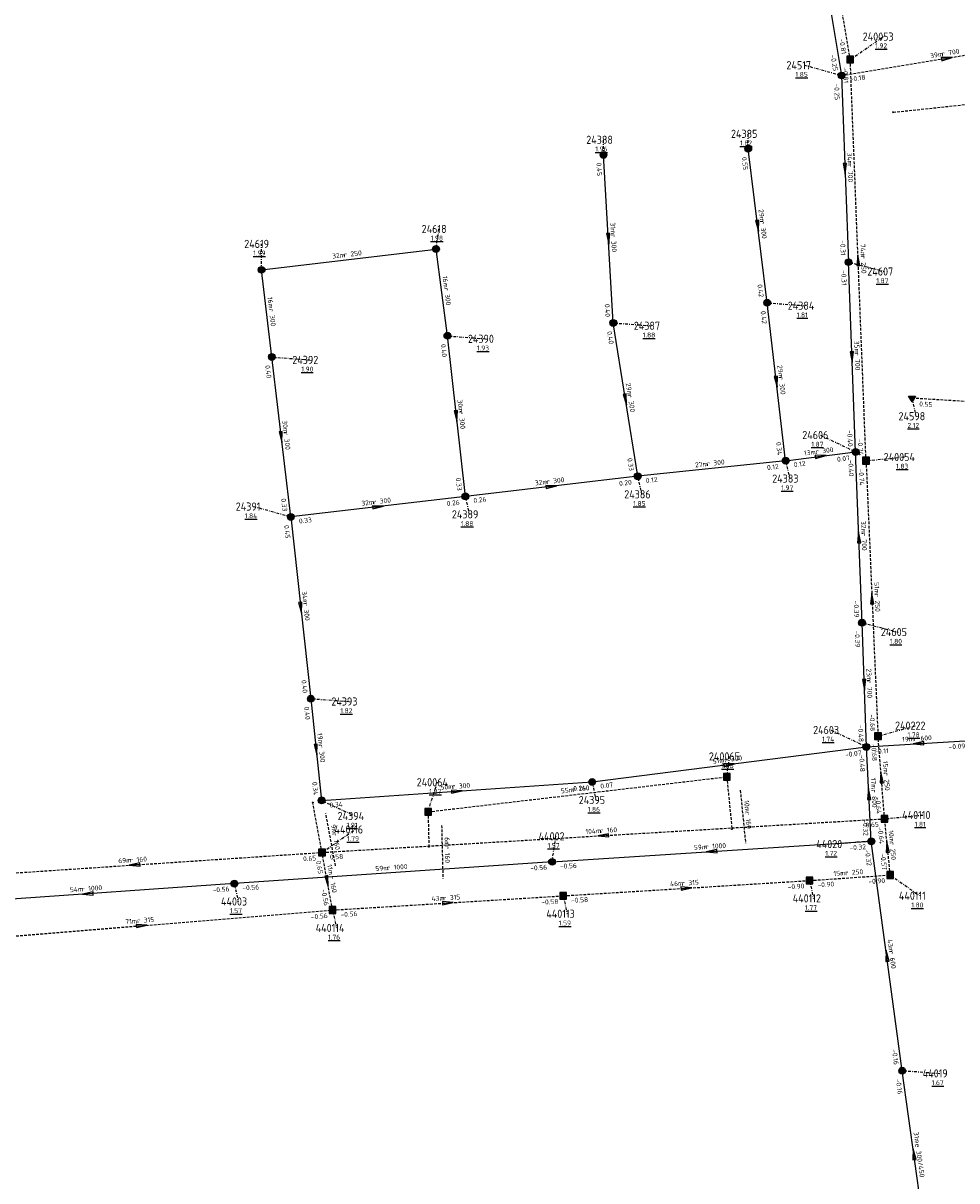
# Model space of a CAD drawing. Extents: x 188323 to 208361, y 565368 to 574910.
# Tile 205 of 256: x 203949 to 204121, y 569151 to 569365. Entities that reach past the tile are written whole.
import ezdxf

# ---------------------------------------------------------------- set-up
doc = ezdxf.new("R2010")
doc.units = 0
doc.linetypes.add('DASHDOT', pattern=[1, 0.5, -0.25, 0, -0.25])
doc.linetypes.add('DASHED', pattern=[0.75, 0.5, -0.25])
doc.layers.get('0').update_dxf_attribs({"linetype": 'CONTINUOUS'})
for name, color, linetype in [('RIO-AFM', 7, 'CONTINUOUS'), ('RIO-BOK', 7, 'CONTINUOUS'), ('RIO-DET', 7, 'CONTINUOUS'), ('RIO-KNP', 7, 'CONTINUOUS'), ('RIO-KNR', 7, 'CONTINUOUS'), ('RIO-LAG_0B', 7, 'CONTINUOUS'), ('RIO-LAG_1B', 7, 'DASHED'), ('RIO-LAG_2B', 7, 'DASHED'), ('RIO-LEN', 7, 'CONTINUOUS'), ('RIO-MVD', 1, 'CONTINUOUS'), ('RIO-VRB', 6, 'DASHDOT'), ('RIO-VRH', 7, 'CONTINUOUS')]:
    doc.layers.add(name, color=color, linetype=linetype)
doc.styles.add('RIO-TXT', font='isocp.shx')

# ---------------------------------------------------------------- blocks, each defined once
blk = doc.blocks.new('L_VHR')
blk.add_lwpolyline([(-0.5, 0), (0.5, 0), (-0.5, 0.15), (-0.5, -0.15), (0.5, 0)])
blk = doc.blocks.new('K_IPR')
blk.add_lwpolyline([(-0.5, -0.5), (0.5, -0.5), (0.5, 0.5), (-0.5, 0.5)], close=True)
blk.add_solid([(-0.5, 0.5), (0.5, 0.5), (-0.5, -0.5), (0.5, -0.5)])
at = {"style": 'RIO-TXT', "flags": 1}
blk.add_attdef('KNOOPNAAM', (2, 2), '', height=1, dxfattribs=at)
blk = doc.blocks.new('K_FIC')
blk.add_circle((0, 0), 0.0625)
at = {"style": 'RIO-TXT', "flags": 1}
blk.add_attdef('KNOOPNAAM', (2, 2), '', height=1, dxfattribs=at)
blk = doc.blocks.new('K_IPG')
blk.add_circle((0, 0), 0.5)
for points in [[(0, 0), (-0.5, 0), (-0.433013, 0.25)], [(0, 0), (-0.433013, -0.25), (-0.5, 0)], [(0, 0), (-0.433013, 0.25), (-0.25, 0.433013)], [(0, 0), (-0.25, -0.433013), (-0.433013, -0.25)], [(0, 0), (-0.25, 0.433013), (0, 0.5)], [(0, 0), (0, -0.5), (-0.25, -0.433013)], [(0, 0), (0, 0.5), (0.25, 0.433013)], [(0, 0), (0.25, 0.433013), (0.433013, 0.25)], [(0, 0), (0.433013, 0.25), (0.5, 0)], [(0, 0), (0.5, 0), (0.433013, -0.25)], [(0, 0), (0.433013, -0.25), (0.25, -0.433013)], [(0, 0), (0.25, -0.433013), (0, -0.5)]]:
    blk.add_solid(points)
at = {"style": 'RIO-TXT', "flags": 1}
blk.add_attdef('KNOOPNAAM', (2, 2), '', height=1, dxfattribs=at)
blk = doc.blocks.new('K_IPD')
blk.add_lwpolyline([(-0.496027, 0.307994), (0.503973, 0.307994), (0.003973, -0.558031)], close=True)
blk.add_solid([(-0.496027, 0.307994), (0.503973, 0.307994), (0.003973, -0.558031)])
at = {"style": 'RIO-TXT', "flags": 1}
blk.add_attdef('KNOOPNAAM', (2, 2), '', height=1, dxfattribs=at)
blk = doc.blocks.new('232_02______240064____240096_')
at = {"layer": 'RIO-LAG_1B'}
blk.add_line((0, 0), (0.234, -9.819), dxfattribs=at)
at = {"layer": 'RIO-AFM', "style": 'RIO-TXT'}
blk.add_text('r 160', height=0.9, rotation=271.3432, dxfattribs=at).set_placement((0.5915, -3.8175))
at = {"layer": 'RIO-LEN', "style": 'RIO-TXT'}
blk.add_text('6m', height=0.9, rotation=271.3432, dxfattribs=at).set_placement((0.5527, -2.198))
blk = doc.blocks.new('233_02______240065____240069_')
at = {"layer": 'RIO-LAG_1B'}
blk.add_line((0, 0), (0.972, -9.773), dxfattribs=at)
at = {"layer": 'RIO-AFM', "style": 'RIO-TXT'}
blk.add_text('r 160', height=0.9, rotation=275.6548, dxfattribs=at).set_placement((0.9036, -4.0309))
at = {"layer": 'RIO-LEN', "style": 'RIO-TXT'}
blk.add_text('10m', height=0.9, rotation=275.6548, dxfattribs=at).set_placement((0.6897, -1.8815))
blk = doc.blocks.new('865_04______440116____440054_')
at = {"layer": 'RIO-LAG_1B'}
blk.add_line((0, 0), (-1.791, 9.656), dxfattribs=at)
at = {"layer": 'RIO-AFM', "style": 'RIO-TXT'}
blk.add_text('r 160', height=0.9, rotation=280.4928, dxfattribs=at).set_placement((-0.6, 5.9816))
at = {"layer": 'RIO-LEN', "style": 'RIO-TXT'}
blk.add_text('9m', height=0.9, rotation=280.4928, dxfattribs=at).set_placement((-0.8959, 7.5744))

msp = doc.modelspace()

# ---------------------------------------------------------------- linework, layer by layer
at = {"layer": 'RIO-LAG_0B'}
for p, q in [((204093.408, 569392.896), (204099.6, 569355.328)), ((204099.6, 569355.328), (204100.896, 569320.896)), ((204057.504, 569309.696), (204055.696, 569340.672)), ((204085.904, 569313.408), (204082.4, 569341.824)), ((203992.608, 569319.488), (204024.8, 569323.328)), ((204026.896, 569307.328), (204024.8, 569323.328)), ((204102.208, 569285.888), (204100.896, 569320.896)), ((203994.496, 569303.424), (203992.608, 569319.488)), ((204089.296, 569284.288), (204085.904, 569313.408)), ((204062, 569281.408), (204057.504, 569309.696)), ((204030.208, 569277.696), (204026.896, 569307.328)), ((203998, 569273.92), (203994.496, 569303.424)), ((204089.296, 569284.288), (204102.208, 569285.888)), ((204103.392, 569254.4), (204102.208, 569285.888)), ((204089.296, 569284.288), (204062, 569281.408)), ((204062, 569281.408), (204030.208, 569277.696)), ((204030.208, 569277.696), (203998, 569273.92)), ((203998, 569273.92), (204001.696, 569240.384)), ((204104.192, 569231.488), (204103.392, 569254.4)), ((204001.696, 569240.384), (204003.696, 569221.632)), ((204053.6, 569225.024), (204104.192, 569231.488)), ((204104.192, 569231.488), (204123.392, 569232.704)), ((204105.104, 569214.08), (204104.192, 569231.488)), ((204003.696, 569221.632), (204053.6, 569225.024)), ((204046.208, 569210.304), (204105.104, 569214.08)), ((204110.8, 569171.776), (204105.104, 569214.08)), ((204046.208, 569210.304), (203987.6, 569206.272)), ((203987.6, 569206.272), (203933.504, 569202.496)), ((204115.104, 569140.928), (204110.8, 569171.776))]:
    msp.add_line(p, q, dxfattribs=at)
at = {"layer": 'RIO-LAG_1B'}
for p, q in [((204101.216, 569358.272), (204095.712, 569390.72)), ((204104.128, 569284.288), (204101.216, 569358.272)), ((204109.104, 569348.544), (204157.584, 569353.728)), ((204104.128, 569284.288), (204106.336, 569233.472)), ((204107.552, 569218.24), (204106.336, 569233.472)), ((204023.328, 569219.52), (204078.432, 569225.984)), ((204078.432, 569225.984), (204079.392, 569216.32)), ((204003.76, 569212.032), (204002.048, 569221.248)), ((204003.76, 569212.032), (204107.552, 569218.24)), ((204023.328, 569219.52), (204023.472, 569213.056)), ((204108.592, 569207.872), (204107.552, 569218.24)), ((203934.624, 569207.424), (204003.76, 569212.032)), ((204005.712, 569201.408), (204003.76, 569212.032)), ((204093.712, 569206.848), (204108.592, 569207.872)), ((204048.256, 569204.032), (204093.712, 569206.848)), ((204005.712, 569201.408), (204048.256, 569204.032)), ((203935.344, 569195.648), (204005.712, 569201.408))]:
    msp.add_line(p, q, dxfattribs=at)
at = {"layer": 'RIO-LAG_2B'}
for p, q in [((204099.6, 569355.328), (204138.496, 569361.728)), ((204152.8, 569293.312), (204112.608, 569295.808))]:
    msp.add_line(p, q, dxfattribs=at)
at = {"layer": 'RIO-VRB'}
for p, q in [((204101.21, 569358.27), (204107.3369, 569362.5078)), ((204099.6, 569355.3), (204092.6321, 569357.2265)), ((204082.4, 569341.8), (204082.3997, 569344.575)), ((204055.7, 569340.7), (204055.6997, 569343.475)), ((204024.8, 569323.3), (204025.3335, 569327.0284)), ((203992.6, 569319.5), (203992.5994, 569324.275)), ((204100.9, 569320.9), (204107.5482, 569319.18)), ((204085.9, 569313.4), (204092.8675, 569312.8713)), ((204057.5, 569309.7), (204064.4675, 569309.1713)), ((204026.9, 569307.3), (204033.8675, 569306.7713)), ((203994.5, 569303.4), (204001.4675, 569302.8713)), ((204112.6, 569295.8), (204113.3071, 569292.4868)), ((204102.2, 569285.9), (204095.551, 569289.0179)), ((204104.13, 569284.27), (204111.205, 569284.97)), ((204089.3, 569284.3), (204090.0071, 569280.9868)), ((204062, 569281.4), (204062.7071, 569278.0868)), ((204030.2, 569277.7), (204030.9071, 569274.3868)), ((203998, 569273.9), (203991.0321, 569275.8265)), ((204103.4, 569254.4), (204110.0482, 569252.68)), ((204001.7, 569240.4), (204008.6675, 569239.8713)), ((204106.34, 569233.49), (204113.3075, 569235.4187)), ((204104.2, 569231.5), (204097.551, 569234.6179)), ((204078.43, 569226.01), (204078.9635, 569229.7384)), ((204023.32, 569219.51), (204025.0552, 569224.9792)), ((204053.6, 569225), (204054.3071, 569221.6868)), ((204003.7, 569221.6), (204009.8269, 569218.7622)), ((204107.55, 569218.23), (204114.625, 569218.93)), ((204003.76, 569212.03), (204009.8869, 569216.2678)), ((204046.2, 569210.3), (204046.9071, 569215.0132)), ((204105.1, 569214.1), (204098.1329, 569213.5691)), ((204108.59, 569207.88), (204114.0094, 569204.0319)), ((203987.6, 569206.3), (203988.3071, 569202.9868)), ((204093.71, 569206.87), (204094.4171, 569203.5568)), ((204048.26, 569204.03), (204048.9671, 569200.7168)), ((204005.71, 569201.42), (204006.4171, 569198.1068)), ((204110.8, 569171.8), (204117.7675, 569171.2713))]:
    msp.add_line(p, q, dxfattribs=at)

# ---------------------------------------------------------------- block references
at = {"layer": 'RIO-DET'}
for name, p in [('233_02______240065____240069_', (204080.928, 569223.488)), ('865_04______440116____440054_', (204006.256, 569209.536)), ('232_02______240064____240096_', (204025.824, 569217.024))]:
    msp.add_blockref(name, p, dxfattribs=at)
at = {"layer": 'RIO-KNP', "xscale": 1.25, "yscale": 1.25, "zscale": 1.25}
for name, p in [('K_IPR', (204101.216, 569358.272)), ('K_IPG', (204099.6, 569355.328)), ('K_FIC', (204109.104, 569348.544)), ('K_IPG', (204082.4, 569341.824)), ('K_IPG', (204055.696, 569340.672)), ('K_IPG', (204024.8, 569323.328)), ('K_IPG', (204100.896, 569320.896)), ('K_IPG', (203992.608, 569319.488)), ('K_IPG', (204085.904, 569313.408)), ('K_IPG', (204057.504, 569309.696)), ('K_IPG', (204026.896, 569307.328)), ('K_IPG', (203994.496, 569303.424)), ('K_IPD', (204112.608, 569295.808)), ('K_IPG', (204089.296, 569284.288)), ('K_IPG', (204102.208, 569285.888)), ('K_IPR', (204104.128, 569284.288)), ('K_IPG', (204062, 569281.408)), ('K_IPG', (204030.208, 569277.696)), ('K_IPG', (203998, 569273.92)), ('K_IPG', (204103.392, 569254.4)), ('K_IPG', (204001.696, 569240.384)), ('K_IPR', (204106.336, 569233.472)), ('K_IPG', (204104.192, 569231.488)), ('K_IPG', (204053.6, 569225.024)), ('K_IPR', (204078.432, 569225.984)), ('K_FIC', (204002.048, 569221.248)), ('K_IPG', (204003.696, 569221.632)), ('K_IPR', (204023.328, 569219.52)), ('K_IPR', (204107.552, 569218.24)), ('K_FIC', (204079.392, 569216.32)), ('K_IPG', (204105.104, 569214.08)), ('K_IPR', (204003.76, 569212.032)), ('K_FIC', (204023.472, 569213.056)), ('K_IPG', (204046.208, 569210.304)), ('K_IPR', (204108.592, 569207.872)), ('K_IPG', (203987.6, 569206.272)), ('K_IPR', (204093.712, 569206.848)), ('K_IPR', (204048.256, 569204.032)), ('K_IPR', (204005.712, 569201.408)), ('K_IPG', (204110.8, 569171.776))]:
    msp.add_blockref(name, p, dxfattribs=at)
at = {"layer": 'RIO-VRH', "xscale": 2, "yscale": 2, "zscale": 2}
for p, rotation in [((204119.05, 569358.5), 9.3419), ((204100.25, 569338.1), 272.1731), ((204084.15, 569327.6), 277.0341), ((204056.6, 569325.2), 273.3318), ((204102.67, 569321.27), 92.2685), ((204101.55, 569303.4), 272.136), ((204087.6, 569298.85), 276.6725), ((204059.75, 569295.55), 279.0432), ((204028.55, 569292.5), 276.3699), ((203996.25, 569288.65), 276.7746), ((204095.75, 569285.1), 7.0696), ((204046.1, 569279.55), 366.636), ((204014.1, 569275.8), 366.7298), ((204102.8, 569270.15), 92.1905), ((204105.235, 569258.88), 452.5008), ((203999.85, 569257.15), 276.3111), ((204103.8, 569242.95), 272.0096), ((204002.7, 569231), 276.0809), ((204113.8, 569232.1), 183.576), ((204078.9, 569228.25), 7.3193), ((204106.945, 569225.86), 94.5422), ((204028.65, 569223.3), 3.8975), ((204104.65, 569222.8), 92.9697), ((204055.655, 569215.13), 183.4182), ((204108.07, 569213.055), 95.7465), ((204075.65, 569212.2), 183.691), ((203969.195, 569209.73), 183.8065), ((204004.735, 569206.725), 280.4221), ((204070.985, 569205.45), 3.5752), ((203960.55, 569204.4), 184.0175), ((204026.985, 569202.725), 3.5097), ((203970.525, 569198.55), 4.6628), ((204107.95, 569192.95), 97.6828), ((204112.95, 569156.35), 97.9306)]:
    msp.add_blockref('L_VHR', p, dxfattribs=dict(at, rotation=rotation))

# ---------------------------------------------------------------- texts
at = {"layer": 'RIO-AFM', "style": 'RIO-TXT'}
for s, rotation, p in [('r 700', 9.3419, (204118.1692, 569358.8618)), ('r 700', 272.1731, (204100.7294, 569338.9292)), ('r 300', 277.0341, (204084.5556, 569328.4668)), ('r 300', 273.3318, (204057.0615, 569326.0385)), ('r 250', 6.7298, (204007.8368, 569321.8016)), ('r 250', 272.2686, (204103.1606, 569322.1005)), ('r 300', 277.4857, (204026.2449, 569316.1691)), ('r 300', 276.7389, (203993.9561, 569312.3142)), ('r 700', 272.136, (204102.0302, 569304.2287)), ('r 300', 276.6725, (204088.0113, 569299.7143)), ('r 300', 279.0432, (204060.125, 569296.4303)), ('r 300', 276.3699, (204028.966, 569293.3618)), ('r 300', 276.7746, (203996.6598, 569289.515)), ('r 300', 7.0696, (204094.8843, 569285.4965)), ('r 300', 366.063, (204074.7903, 569283.2697)), ('r 300', 366.636, (204045.236, 569279.9625)), ('r 300', 366.7298, (204013.2354, 569276.2113)), ('r 700', 272.1905, (204103.2782, 569270.9795)), ('r 250', 272.5008, (204105.7149, 569259.7119)), ('r 300', 276.3111, (204000.2681, 569258.0117)), ('r 700', 272.0096, (204104.2781, 569243.7779)), ('r 600', 3.576, (204112.9602, 569232.5485)), ('r 300', 276.0809, (204003.1169, 569231.8592)), ('r 300', 7.3193, (204078.0326, 569228.6427)), ('r 300', 3.8975, (204027.8076, 569223.7438)), ('r 250', 274.5422, (204107.3837, 569226.708)), ('r 160', 6.726, (204050.0121, 569223.1617)), ('r 800', 272.9697, (204105.1125, 569223.6354)), ('r 160', 3.4182, (204055.0862, 569215.5969)), ('r 1000', 3.691, (204074.5399, 569212.6294)), ('r 250', 275.7465, (204108.4893, 569213.9115)), ('r 160', 3.8065, (203968.3532, 569210.1751)), ('r 1000', 363.9045, (204015.7868, 569208.7432)), ('r 160', 280.4221, (204005.0831, 569207.6131)), ('r 250', 3.8827, (204100.308, 569207.819)), ('r 1000', 364.0175, (203959.4361, 569204.8395)), ('r 315', 3.5752, (204070.1452, 569205.8985)), ('r 315', 3.5097, (204026.1455, 569203.1744)), ('r 315', 4.6628, (203969.6768, 569198.9825)), ('r 600', 277.6828, (204108.3502, 569193.8217)), ('e 300/450', 277.9306, (204113.1932, 569158.2927))]:
    msp.add_text(s, height=0.9, rotation=rotation, dxfattribs=at).set_placement(p)
at = {"layer": 'RIO-BOK', "style": 'RIO-TXT'}
for s, rotation, p in [('-0.81', 279.6249, (204099.1628, 569362.0816)), ('-0.25', 279.3716, (204097.5729, 569359.1212)), ('-0.81', 272.2686, (204099.8672, 569356.8153)), ('-0.18', 9.3419, (204101.2085, 569354.1458)), ('-0.25', 272.1731, (204098.2548, 569353.8475)), ('0.55', 277.0341, (204081.1827, 569340.2387)), ('0.45', 273.3318, (204054.3844, 569339.2206)), ('-0.31', 272.1731, (204099.3654, 569324.9448)), ('-0.31', 272.136, (204099.5538, 569319.4484)), ('0.42', 277.0341, (204084.0908, 569316.7642)), ('0.40', 273.3318, (204055.9134, 569313.1734)), ('0.42', 276.6725, (204084.6729, 569311.8464)), ('0.40', 279.0432, (204056.3382, 569308.097)), ('0.40', 276.3699, (204025.6647, 569305.7529)), ('0.40', 276.7746, (203993.2757, 569301.8442)), ('0.55', 356.4418, (204113.9111, 569294.3166)), ('-0.40', 272.136, (204100.6684, 569289.9454)), ('0.34', 276.6725, (204087.5125, 569287.6757)), ('-0.74', 272.2686, (204102.6138, 569288.3133)), ('0.33', 279.0432, (204060.074, 569284.6984)), ('0.07', 7.0696, (204098.8383, 569284.0723)), ('-0.40', 272.1905, (204100.8552, 569284.4471)), ('0.12', 366.063, (204085.9063, 569282.5468)), ('0.12', 7.0696, (204090.8615, 569283.0829)), ('-0.74', 272.5008, (204102.7931, 569282.8098)), ('0.33', 276.3699, (204028.4307, 569281.0845)), ('0.20', 366.636, (204058.6237, 569279.6159)), ('0.12', 366.063, (204063.5406, 569280.1567)), ('0.33', 276.7746, (203996.2067, 569277.2725)), ('0.26', 366.7298, (204026.8267, 569275.9106)), ('0.26', 366.636, (204031.753, 569276.4721)), ('0.33', 366.7298, (203999.555, 569272.6747)), ('0.45', 276.3111, (203996.7631, 569272.3542)), ('-0.39', 272.1905, (204101.8623, 569258.4446)), ('-0.39', 272.0096, (204102.0506, 569252.9513)), ('0.40', 276.3111, (203999.9366, 569243.7869)), ('0.40', 276.0809, (204000.4569, 569238.8592)), ('-0.68', 272.5008, (204104.7927, 569237.526)), ('-0.48', 272.0096, (204102.6696, 569235.5493)), ('-0.68', 274.5422, (204105.056, 569231.9831)), ('-0.11', 3.576, (204105.6844, 569230.19)), ('-0.09', 3.576, (204119.3946, 569231.0469)), ('-0.07', 7.3193, (204100.3108, 569229.5889)), ('-0.48', 272.9697, (204102.8751, 569230.0289)), ('0.34', 276.0809, (204001.941, 569224.9924)), ('0.07', 7.3193, (204055.1667, 569223.7898)), ('0.24', 3.8975, (204050.1425, 569223.3612)), ('0.34', 3.8975, (204005.1917, 569220.2984)), ('-0.64', 274.5422, (204105.8374, 569222.2073)), ('-0.32', 272.9697, (204103.4985, 569218.1222)), ('0.65', 3.4182, (204104.0796, 569216.6202)), ('-0.64', 275.7465, (204106.2979, 569216.6965)), ('-0.32', 3.691, (204101.098, 569212.4389)), ('-0.32', 277.6828, (204103.9005, 569212.525)), ('0.65', 3.8065, (204000.2997, 569210.3967)), ('0.65', 280.4221, (204002.6371, 569210.3995)), ('0.58', 3.4182, (204005.2408, 569210.716)), ('-0.56', 363.9045, (204042.2028, 569208.6586)), ('-0.56', 3.691, (204047.687, 569208.993)), ('-0.57', 275.7465, (204106.7911, 569211.8193)), ('-0.56', 364.0175, (203983.6063, 569204.6479)), ('-0.56', 363.9045, (203989.0927, 569204.9995)), ('-0.90', 3.5752, (204089.7044, 569205.217)), ('-0.90', 3.8827, (204095.2014, 569205.568)), ('-0.90', 3.8827, (204104.5938, 569206.2055)), ('-0.56', 280.4221, (204003.5961, 569205.2002)), ('-0.58', 3.5097, (204044.2522, 569202.3815)), ('-0.58', 3.5752, (204049.7444, 569202.72)), ('-0.56', 3.5097, (204007.1929, 569200.1083)), ('-0.56', 4.6628, (204001.7365, 569199.6912)), ('-0.16', 277.6828, (204108.8893, 569175.6792)), ('-0.16', 277.9306, (204109.6073, 569170.2199))]:
    msp.add_text(s, height=0.9, rotation=rotation, dxfattribs=at).set_placement(p)
at = {"layer": 'RIO-KNR', "style": 'RIO-TXT'}
for s, p in [('240053', (204103.5119, 569361.7578)), ('24517', (204089.4446, 569356.4765)), ('24388', (204052.5122, 569342.725)), ('24385', (204079.2122, 569343.825)), ('24618', (204022.146, 569326.2784)), ('24619', (203989.4119, 569323.525)), ('24607', (204104.3607, 569318.43)), ('24384', (204089.68, 569312.1213)), ('24387', (204061.28, 569308.4213)), ('24390', (204030.68, 569306.0213)), ('24392', (203998.28, 569302.1213)), ('24598', (204110.1196, 569291.7368)), ('24606', (204092.3635, 569288.2679)), ('240054', (204107.38, 569284.22)), ('24383', (204086.8196, 569280.2368)), ('24386', (204059.5196, 569277.3368)), ('24391', (203987.8446, 569275.0765)), ('24389', (204027.7196, 569273.6368)), ('24605', (204106.8607, 569251.93)), ('24393', (204005.48, 569239.1213)), ('24603', (204094.3635, 569233.8679)), ('240222', (204109.4825, 569234.6687)), ('240065', (204075.1385, 569228.9884)), ('240064', (204021.2302, 569224.2292)), ('24395', (204051.1196, 569220.9368)), ('24394', (204006.6394, 569218.0122)), ('440110', (204110.8, 569218.18)), ('440116', (204006.0619, 569215.5178)), ('44002', (204043.7196, 569214.2632)), ('44020', (204094.9454, 569212.8191)), ('44003', (203985.1196, 569202.2368)), ('440112', (204090.5921, 569202.8068)), ('440111', (204110.1844, 569203.2819)), ('440113', (204045.1421, 569199.9668)), ('440114', (204002.5921, 569197.3568)), ('44019', (204114.58, 569170.5213))]:
    msp.add_text(s, height=1.5, dxfattribs=at).set_placement(p)
at = {"layer": 'RIO-LEN', "style": 'RIO-TXT'}
for s, rotation, p in [('39m', 9.3419, (204116.0378, 569358.5111)), ('34m', 272.1731, (204100.6465, 569341.0876)), ('29m', 277.0341, (204084.29, 569330.6104)), ('31m', 273.3318, (204056.9349, 569328.1948)), ('74m', 272.2686, (204103.0741, 569324.2588)), ('32m', 6.7298, (204005.6917, 569321.5485)), ('16m', 277.4857, (204025.9624, 569318.3106)), ('16m', 276.7389, (203993.7016, 569314.4591)), ('35m', 272.136, (204101.9486, 569306.3872)), ('29m', 276.6725, (204087.7592, 569301.8595)), ('29m', 279.0432, (204059.7844, 569298.5633)), ('30m', 276.3699, (204028.7253, 569295.5084)), ('30m', 276.7746, (203996.404, 569291.6598)), ('13m', 7.0696, (204092.7407, 569285.2306)), ('27m', 366.063, (204072.6425, 569283.0402)), ('32m', 366.636, (204043.0907, 569279.7116)), ('32m', 366.7298, (204011.0904, 569275.9568)), ('32m', 272.1905, (204103.1947, 569273.1379)), ('51m', 272.5008, (204105.6196, 569261.8698)), ('34m', 276.3111, (204000.0296, 569260.1585)), ('23m', 272.0096, (204104.2014, 569245.9366)), ('19m', 276.0809, (204002.8871, 569234.0069)), ('19m', 3.576, (204110.8044, 569232.4138)), ('51m', 7.3193, (204075.8902, 569228.3675)), ('15m', 274.5422, (204107.2116, 569228.8611)), ('17m', 272.9697, (204104.9995, 569225.7924)), ('50m', 3.8975, (204025.6526, 569223.5969)), ('55m', 6.726, (204047.867, 569222.9087)), ('104m', 3.4182, (204052.391, 569215.4359)), ('10m', 275.7465, (204108.2719, 569216.0605)), ('59m', 3.691, (204072.3844, 569212.4904)), ('69m', 3.8065, (203966.198, 569210.0317)), ('11m', 280.4221, (204004.6913, 569209.7373)), ('59m', 363.9045, (204013.6319, 569208.5947)), ('15m', 3.8827, (204098.1529, 569207.6727)), ('54m', 364.0175, (203957.2815, 569204.6868)), ('46m', 3.5752, (204067.9894, 569205.7638)), ('43m', 3.5097, (204023.9896, 569203.0422)), ('71m', 4.6628, (203967.5239, 569198.8069)), ('43m', 277.6828, (204108.0604, 569195.9621)), ('31m', 277.9306, (204112.8942, 569160.4319))]:
    msp.add_text(s, height=0.9, rotation=rotation, dxfattribs=at).set_placement(p)
at = {"layer": 'RIO-MVD', "style": 'RIO-TXT'}
for s, p in [('%%U1.92', (204105.8069, 569360.3578)), ('%%U1.85', (204091.1021, 569355.0765)), ('%%U1.96', (204054.1697, 569341.325)), ('%%U1.82', (204080.8697, 569342.425)), ('%%U1.98', (204023.8035, 569324.8784)), ('%%U1.99', (203991.0694, 569322.125)), ('%%U1.87', (204106.0182, 569317.03)), ('%%U1.81', (204091.3375, 569310.7213)), ('%%U1.88', (204062.9375, 569307.0213)), ('%%U1.93', (204032.3375, 569304.6213)), ('%%U1.90', (203999.9375, 569300.7213)), ('%%U2.12', (204111.7771, 569290.3368)), ('%%U1.87', (204094.021, 569286.8679)), ('%%U1.83', (204109.675, 569282.82)), ('%%U1.97', (204088.4771, 569278.8368)), ('%%U1.85', (204061.1771, 569275.9368)), ('%%U1.84', (203989.5021, 569273.6765)), ('%%U1.88', (204029.3771, 569272.2368)), ('%%U1.80', (204108.5182, 569250.53)), ('%%U1.82', (204007.1375, 569237.7213)), ('%%U1.74', (204096.021, 569232.4679)), ('%%U1.78', (204111.7775, 569233.2687)), ('%%U1.86', (204077.4335, 569227.5884)), ('%%U1.87', (204023.5252, 569222.8292)), ('%%U1.86', (204052.7771, 569219.5368)), ('%%U1.91', (204008.2969, 569216.6122)), ('%%U1.81', (204113.095, 569216.78)), ('%%U1.79', (204008.3569, 569214.1178)), ('%%U1.57', (204045.3771, 569212.8632)), ('%%U1.72', (204096.6029, 569211.4191)), ('%%U1.57', (203986.7771, 569200.8368)), ('%%U1.77', (204092.8871, 569201.4068)), ('%%U1.80', (204112.4794, 569201.8819)), ('%%U1.59', (204047.4371, 569198.5668)), ('%%U1.76', (204004.8871, 569195.9568)), ('%%U1.67', (204116.2375, 569169.1213))]:
    msp.add_text(s, height=0.9, dxfattribs=at).set_placement(p)

doc.saveas('drawing.dxf')
